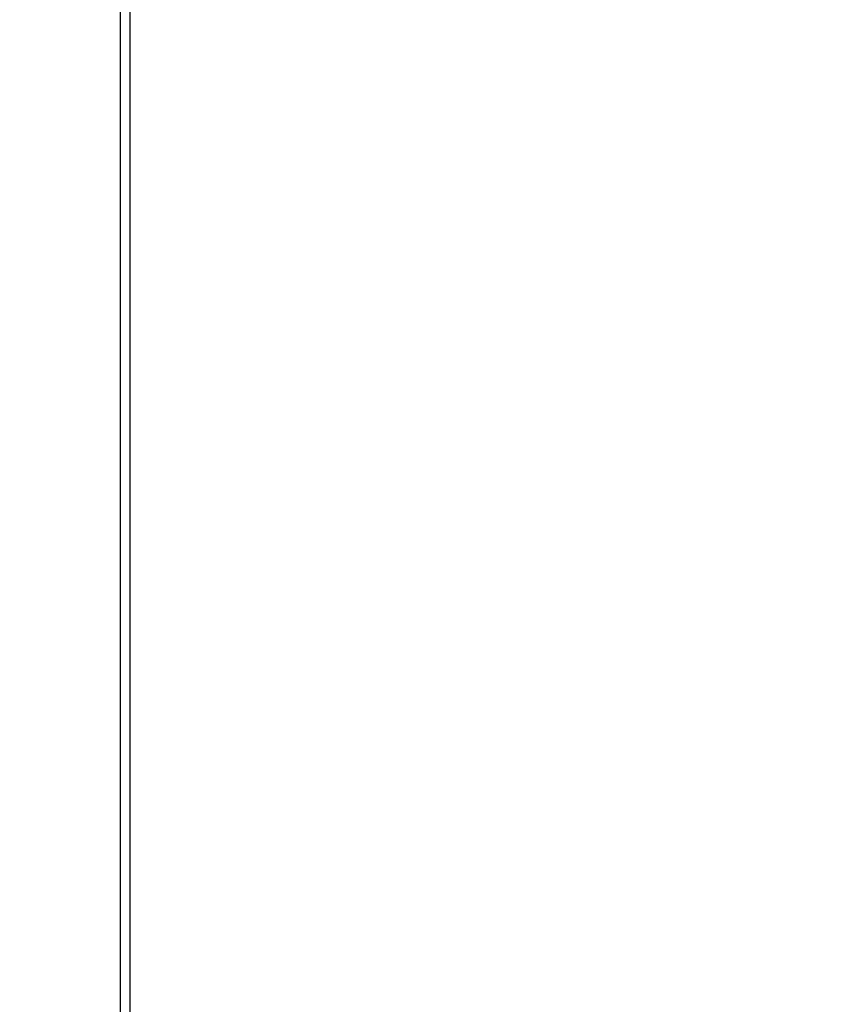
# Model space of a CAD drawing. Header units: inches. Extents: x 0 to 160, y -11 to 104.
# Tile 102 of 121: x 114.079 to 114.565, y 86.955 to 87.545. Entities that reach past the tile are written whole.
import ezdxf

# ---------------------------------------------------------------- set-up
doc = ezdxf.new("R2010")
doc.units = ezdxf.units.IN
doc.header["$LTSCALE"] = 9.614827
doc.header["$MEASUREMENT"] = 0
for name, color, linetype, lineweight in [('Dimensions(ANSI)', 7, 'Continuous', 25), ('Visible Edges(ANSI)', 7, 'Continuous', 25), ('Visible Tangent Edges(ANSI)', 7, 'Continuous', 25)]:
    doc.layers.add(name, color=color, linetype=linetype, lineweight=lineweight)
doc.styles.add('Dimension-ANSI', font='arialbd.ttf')
doc.dimstyles.new('INCH-ANSI', dxfattribs={"dimscale": 9.614827, "dimtxt": 0.12, "dimasz": 0.098425, "dimexe": 0.04, "dimexo": 0.04, "dimgap": 0.031496, "dimtad": 0, "dimtih": 1, "dimtoh": 1, "dimdec": 3, "dimzin": 0, "dimdsep": 46, "dimtxsty": 'Dimension-ANSI', "dimcen": 0.09, "dimdle": 0.312, "dimclrd": 179, "dimclre": 179, "dimclrt": 7, "dimadec": 1, "dimazin": 0, "dimtfac": 1, "dimtdec": 3, "dimtofl": 0, "dimtmove": 0, "dimatfit": 3, "dimfxl": 1, "dimtolj": 1, "dimtzin": 4, "dimlwd": 25, "dimlwe": 25, "dimarcsym": 0})

# ---------------------------------------------------------------- blocks, each defined once
blk = doc.blocks.new('*D20')
at = {"layer": 'Defpoints', "color": 0, "linetype": 'Continuous', "transparency": 16777216}
for p in [(113.69783, 89.07304), (114.8965, 89.07304), (112.74344, 22.01286)]:
    blk.add_point(p, dxfattribs=at)
at = {"layer": 'Dimensions(ANSI)', "color": 179, "linetype": 'Continuous', "lineweight": 25, "true_color": 0x262658, "transparency": 16777216}
blk.add_line((114.08242, 89.07304), (114.8965, 89.07304), dxfattribs=at)
at = {"layer": 'Dimensions(ANSI)', "color": 7, "linetype": 'Continuous', "lineweight": 25, "transparency": 16777216, "insert": (117.62494, 89.07304), "char_height": 1.153779, "attachment_point": 5, "style": 'Dimension-ANSI'}
blk.add_mtext('\\A1;46.375', dxfattribs=at)

msp = doc.modelspace()

# ---------------------------------------------------------------- linework, layer by layer
at = {"layer": 'Visible Edges(ANSI)'}
msp.add_line((114.14512, 87.89361), (114.14512, 86.63736), dxfattribs=at)
at = {"layer": 'Visible Tangent Edges(ANSI)'}
msp.add_line((114.13936, 87.89361), (114.13936, 86.63736), dxfattribs=at)

# ---------------------------------------------------------------- dimensions: what is measured, and where the dimension line sits
at = {"layer": 'Dimensions(ANSI)', "color": 179, "linetype": 'Continuous', "lineweight": 25, "true_color": 0x262658}
dim = msp.add_ordinate_dim(feature_location=(113.69783, 89.07304), offset=(1.19867, 0), dtype=0, origin=(112.74344, 22.01286), dimstyle='INCH-ANSI', override={"dimgap": 0.031496, "dimtad": 0, "dimdec": 3, "dimlfac": 0.691543, "dimtol": 0, "dimlim": 0, "dimtp": 0, "dimtm": 0, "dimtdec": 3}, dxfattribs=at)
dim.commit()
dim.dimension.update_dxf_attribs({"geometry": '*D20', "text_midpoint": (117.62494, 89.07304)})

doc.saveas('drawing.dxf')
